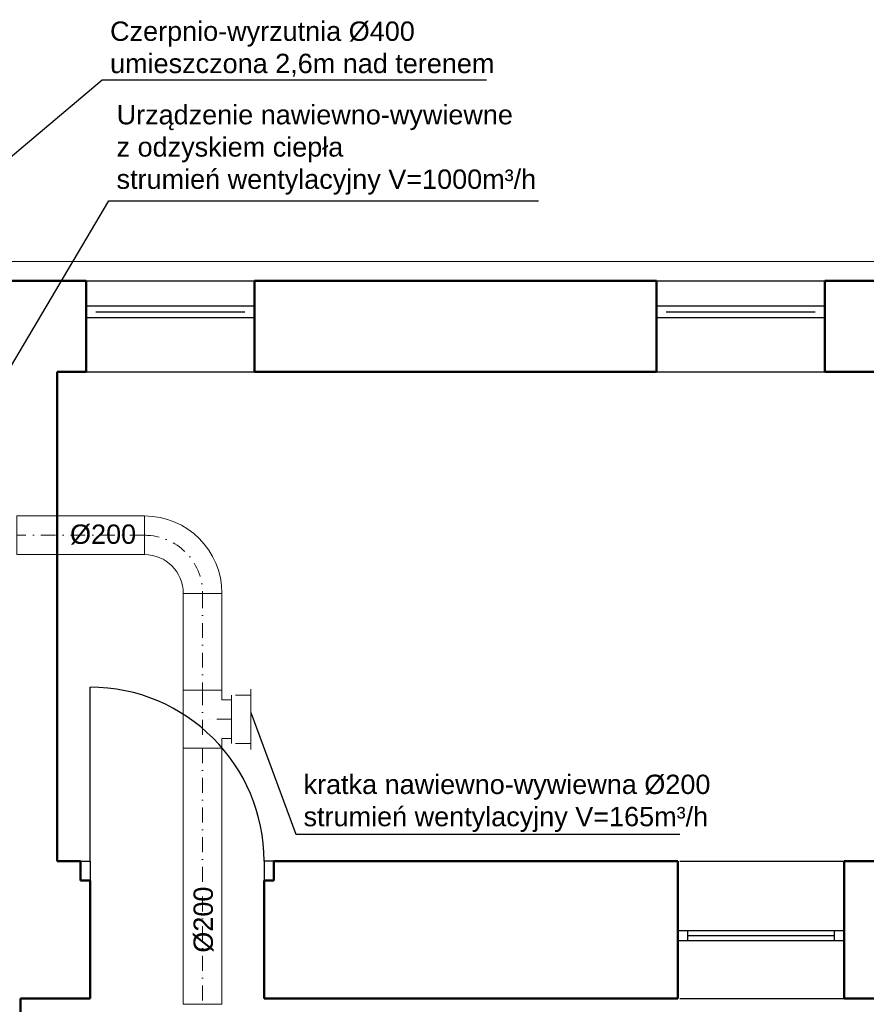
# Model space of a CAD drawing. Header units: millimetres. Extents: x 10990 to 23188, y -38075 to -27370.
# Tile 11 of 29: x 14846 to 15284, y -28069 to -27560. Entities that reach past the tile are written whole.
import ezdxf
from ezdxf.enums import TextEntityAlignment as Align

# ---------------------------------------------------------------- set-up
doc = ezdxf.new("R2010")
doc.units = ezdxf.units.MM
doc.linetypes.add('DASHDOT', pattern=[25.4, 12.7, -6.35, 0, -6.35])
for name, color, linetype, lineweight in [('2DL_PRO_n', 90, 'Continuous', 15), ('2DS_PLS_kan', 30, 'Continuous', 25), ('CP_AXISAC', 7, 'DASHDOT', 15), ('CP_AXISHS', 7, 'DASHDOT', 15), ('Przekrojowa', 90, 'Continuous', 50), ('Przekrój', 180, 'Continuous', 50)]:
    doc.layers.add(name, color=color, linetype=linetype, lineweight=lineweight)
for name, color, linetype in [('Drzwi', 32, 'Continuous'), ('Okna', 40, 'Continuous'), ('Opis okno', 50, 'Continuous'), ('Widokowa', 94, 'Continuous')]:
    doc.layers.add(name, color=color, linetype=linetype)
doc.styles.add('Arial', font='arial.ttf')
doc.styles.add('CP_ATTR', font='ROMANS.SHX')

# ---------------------------------------------------------------- blocks, each defined once
blk = doc.blocks.new('*U1757')
at = {"ltscale": 0.6}
for p, q in [((5, 15), (5, 15)), ((5, 15), (25, 15)), ((5, 10), (5, 15)), ((25, 15), (25, 15)), ((25, 10), (25, 15)), ((0, -10), (0, 10)), ((0, 10), (0, 10)), ((0, 10), (5, 10)), ((30, 10), (25, 10)), ((30, 10), (30, 10)), ((30, 10), (30, -10)), ((0, -10), (0, -10)), ((0, -10), (30, -10)), ((30, -10), (30, -10))]:
    blk.add_line(p, q, dxfattribs=at)
at = {"layer": 'CP_AXISHS', "ltscale": 0.6}
for p, q in [((15, 15), (15, 0)), ((0, 0), (30, 0))]:
    blk.add_line(p, q, dxfattribs=at)
at = {"linetype": 'ByBlock', "ltscale": 0.6, "style": 'CP_ATTR', "flags": 9}
for tag in ['NAME', 'PRODUCER', 'PRODUCT-TYPE', 'ARTICLE', 'FLOW', 'OTHER']:
    blk.add_attdef(tag, (0, 0), '', height=0.0001, dxfattribs=at)
blk = doc.blocks.new('*U1768')
at = {"ltscale": 0.6}
for p, q in [((20, 30), (20, 30)), ((20, 30), (40, 30)), ((40, 30), (40, 30)), ((0, -10), (0, 10)), ((0, 10), (0, 10)), ((0, -10), (0, -10))]:
    blk.add_line(p, q, dxfattribs=at)
for radius in [40, 20]:
    blk.add_arc((0, 30), radius, 270, 0, dxfattribs=at)
at = {"layer": 'CP_AXISAC', "ltscale": 0.6}
blk.add_arc((0, 30), 30, 270, 0, dxfattribs=at)
at = {"linetype": 'ByBlock', "ltscale": 0.6, "style": 'CP_ATTR', "flags": 9}
for tag in ['NAME', 'PRODUCER', 'PRODUCT-TYPE', 'ARTICLE', 'FLOW', 'OTHER']:
    blk.add_attdef(tag, (0, 0), '', height=0.0001, dxfattribs=at)
blk = doc.blocks.new('RDLAC025f9mm8ut')
for p, q in [((0, 0.625), (0, -0.625)), ((-1, -0.5), (-1, 0.5)), ((-0.8, 0.5), (0, 0.5)), ((0, -0.5), (-0.8, -0.5))]:
    blk.add_line(p, q)
at = {"linetype": 'ByBlock', "style": 'CP_ATTR', "flags": 9}
for tag, p in [('NAME', (-0.092, -0.018)), ('NUMBER', (-0.092, -0.018)), ('GROUP', (-0.092, -0.018)), ('ARTICLE', (-0.092, -0.019)), ('CHARACTER', (-0.092, -0.019)), ('TEMPERATURE', (-0.092, -0.018)), ('FLOW', (-0.092, -0.018)), ('PRODUCT-TYPE', (-0.092, -0.019)), ('ORDER-NO', (-0.092, -0.019)), ('PRODUCER', (-0.092, -0.019)), ('PN', (-0.091, -0.018)), ('OTHER', (-0.091, -0.018)), ('DN', (-0.091, -0.019)), ('POWER', (-0.091, -0.019)), ('VOLTAGE', (-0.091, -0.019))]:
    blk.add_attdef(tag, text='', height=0.00005, dxfattribs=at).set_placement(p, align=Align.MIDDLE_LEFT)
blk = doc.blocks.new('*U1771')
at = {"ltscale": 0.6}
for p, q in [((0, -10), (0, 10)), ((0, 10), (132.37, 10)), ((132.37, 10), (132.37, -10)), ((132.37, -10), (0, -10))]:
    blk.add_line(p, q, dxfattribs=at)
at = {"layer": 'CP_AXISAC', "ltscale": 0.6}
blk.add_line((0, 0), (132.37, 0), dxfattribs=at)
at = {"linetype": 'ByBlock', "ltscale": 0.6, "style": 'CP_ATTR', "flags": 9}
for tag in ['NAME', 'PRODUCER', 'PRODUCT-TYPE', 'ARTICLE', 'FLOW', 'OTHER']:
    blk.add_attdef(tag, (0, 0), '', height=0.0001, dxfattribs=at)
blk = doc.blocks.new('*U1775')
at = {"ltscale": 0.6}
for p, q in [((0, -10), (0, 10)), ((0, 10), (66.08, 10)), ((66.08, 10), (66.08, -10)), ((66.08, -10), (0, -10))]:
    blk.add_line(p, q, dxfattribs=at)
at = {"layer": 'CP_AXISAC', "ltscale": 0.6}
blk.add_line((0, 0), (66.08, 0), dxfattribs=at)
at = {"linetype": 'ByBlock', "ltscale": 0.6, "style": 'CP_ATTR', "flags": 9}
for tag in ['NAME', 'PRODUCER', 'PRODUCT-TYPE', 'ARTICLE', 'FLOW', 'OTHER']:
    blk.add_attdef(tag, (0, 0), '', height=0.0001, dxfattribs=at)
blk = doc.blocks.new('*U1776')
at = {"ltscale": 0.6}
for p, q in [((0, -10), (0, 10)), ((0, 10), (50.12, 10)), ((50.12, 10), (50.12, -10)), ((50.12, -10), (0, -10))]:
    blk.add_line(p, q, dxfattribs=at)
at = {"layer": 'CP_AXISAC', "ltscale": 0.6}
blk.add_line((0, 0), (50.12, 0), dxfattribs=at)
at = {"linetype": 'ByBlock', "ltscale": 0.6, "style": 'CP_ATTR', "flags": 9}
for tag in ['NAME', 'PRODUCER', 'PRODUCT-TYPE', 'ARTICLE', 'FLOW', 'OTHER']:
    blk.add_attdef(tag, (0, 0), '', height=0.0001, dxfattribs=at)

msp = doc.modelspace()

# ---------------------------------------------------------------- linework, layer by layer
at = {"layer": '2DS_PLS_kan', "lineweight": 25}
for p, q in [((14830.1, -27640.34), (14888.64, -27591.15)), ((14888.64, -27591.15), (15087.26, -27591.15)), ((14831.4, -27756.07), (14892.02, -27653.71)), ((14892.02, -27653.71), (15114.29, -27653.71)), ((14965.53, -27918.23), (14988.7, -27981.14)), ((14988.7, -27981.14), (15187.32, -27981.14))]:
    msp.add_line(p, q, dxfattribs=at)
at = {"layer": 'Drzwi'}
for p, q in [((14882.28, -27995.12), (14882.28, -27905.12)), ((14877.28, -27995.12), (14882.28, -27995.12)), ((14882.28, -27995.12), (14882.28, -28005.12)), ((14977.28, -27995.12), (14972.28, -27995.12)), ((14972.28, -27995.12), (14972.28, -28005.12)), ((14882.28, -28005.12), (14877.28, -28005.12))]:
    msp.add_line(p, q, dxfattribs=at)
msp.add_arc((14882.22, -27995.18), 90.06, 0.0371, 89.9629, dxfattribs=at)
at = {"layer": 'Okna'}
for p, q in [((15272.28, -28031.12), (15186.28, -28031.12)), ((15191.28, -28031.12), (15191.28, -28036.12)), ((15191.28, -28033.62), (15267.28, -28033.62)), ((15267.28, -28036.12), (15267.28, -28031.12)), ((15186.28, -28036.12), (15272.28, -28036.12))]:
    msp.add_line(p, q, dxfattribs=at)
at = {"layer": 'Opis okno'}
for p, q in [((14967.28, -27708.12), (14880.28, -27708.12)), ((15262.28, -27708.12), (15175.28, -27708.12)), ((14967.28, -27714.12), (14880.28, -27714.12)), ((14885.28, -27711.12), (14962.28, -27711.12)), ((15262.28, -27714.12), (15175.28, -27714.12)), ((15180.28, -27711.12), (15257.28, -27711.12))]:
    msp.add_line(p, q, dxfattribs=at)
at = {"layer": 'Przekrojowa'}
for p, q in [((14877.28, -27995.12), (14877.28, -28005.12)), ((14977.28, -28005.12), (14977.28, -27995.12)), ((14877.28, -28005.12), (14882.28, -28005.12)), ((14972.28, -28005.12), (14977.28, -28005.12))]:
    msp.add_line(p, q, dxfattribs=at)
at = {"layer": 'Przekrój', "lineweight": 20}
msp.add_line((14476.28, -27685.12), (15691.28, -27685.12), dxfattribs=at)
at = {"layer": 'Przekrój'}
for p, q in [((14659.28, -27695.12), (14880.28, -27695.12)), ((14880.28, -27742.12), (14880.28, -27695.12)), ((14967.28, -27695.12), (15175.28, -27695.12)), ((14967.28, -27742.12), (14967.28, -27695.12)), ((15175.28, -27742.12), (15175.28, -27695.12)), ((15262.28, -27695.12), (15477.28, -27695.12)), ((15262.28, -27742.12), (15262.28, -27695.12)), ((14865.28, -27995.12), (14865.28, -27742.12)), ((14865.28, -27742.12), (14880.28, -27742.12)), ((14967.28, -27742.12), (15175.28, -27742.12)), ((15477.28, -27742.12), (15262.28, -27742.12)), ((14877.28, -27995.12), (14865.28, -27995.12)), ((14977.28, -27995.12), (15186.28, -27995.12)), ((15186.28, -28066.12), (15186.28, -27995.12)), ((15186.28, -27995.12), (15186.28, -28066.12)), ((15272.28, -27995.12), (15272.28, -28066.12)), ((15272.28, -27995.12), (15485.28, -27995.12)), ((15272.28, -28066.12), (15272.28, -27995.12)), ((14882.28, -28066.12), (14882.28, -28005.12)), ((14972.28, -28066.12), (14972.28, -28005.12)), ((15272.28, -28066.12), (15272.28, -28036.12)), ((14846.28, -28634.12), (14846.28, -28066.12)), ((14846.28, -28066.12), (14882.28, -28066.12)), ((14972.28, -28066.12), (15186.28, -28066.12)), ((15272.28, -28066.12), (15485.28, -28066.12))]:
    msp.add_line(p, q, dxfattribs=at)
at = {"layer": 'Widokowa'}
for p, q in [((14880.28, -27695.12), (14967.28, -27695.12)), ((15175.28, -27695.12), (15262.28, -27695.12)), ((14880.28, -27742.12), (14967.28, -27742.12)), ((15175.28, -27742.12), (15262.28, -27742.12)), ((15187.28, -27995.12), (15272.28, -27995.12)), ((15187.28, -28066.12), (15272.28, -28066.12))]:
    msp.add_line(p, q, dxfattribs=at)

# ---------------------------------------------------------------- block references
at = {"layer": '2DL_PRO_n'}
for name, p, rotation in [('*U1775', (14910.53, -27826.63), 180), ('*U1776', (14940.53, -27856.63), 270), ('*U1771', (14940.53, -27936.75), 270)]:
    msp.add_blockref(name, p, dxfattribs=dict(at, rotation=rotation))
at = {"layer": '2DL_PRO_n', "xscale": -1, "zscale": 20, "rotation": 180}
msp.add_blockref('*U1768', (14910.53, -27826.63), dxfattribs=at)
at = {"layer": '2DL_PRO_n', "zscale": 20, "rotation": 270}
msp.add_blockref('*U1757', (14940.53, -27906.75), dxfattribs=at)
at = {"layer": '2DL_PRO_n', "xscale": 10, "yscale": 25, "zscale": 25}
msp.add_blockref('RDLAC025f9mm8ut', (14965.53, -27921.75), dxfattribs=at)

# ---------------------------------------------------------------- texts
at = {"layer": '2DS_PLS_kan', "style": 'Arial'}
msp.add_text('%%C200', height=10, dxfattribs=at).set_placement((14871.96, -27831.04, 0))
msp.add_text('%%C200', height=10, rotation=90, dxfattribs=at).set_placement((14945.82, -28042.43, 0))
at = {"layer": '2DS_PLS_kan', "char_height": 10, "width": 218.2602, "attachment_point": 4, "style": 'Arial'}
for s, insert in [('Czerpnio-wyrzutnia %%C400\\Pumieszczona 2,6m nad terenem', (14892.65, -27575.24)), ('Urządzenie nawiewno-wywiewne \\Pz odzyskiem ciepła\\Pstrumień wentylacyjny V=1000m³/h', (14896.03, -27627.33)), ('kratka nawiewno-wywiewna %%C200\\Pstrumień wentylacyjny V=165m³/h', (14992.72, -27965.23))]:
    msp.add_mtext(s, dxfattribs=dict(at, insert=insert))

doc.saveas('drawing.dxf')
